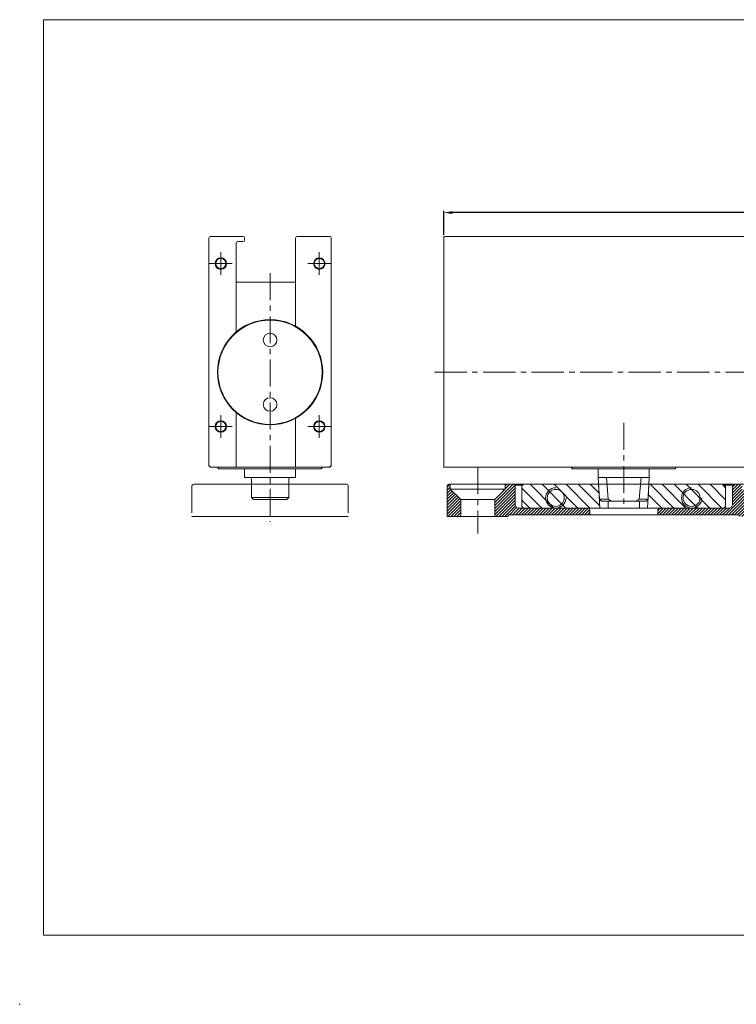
# Model space of a CAD drawing. Extents: x -2045 to 651, y 128 to 888.
# Tile 6 of 9: x -346 to -135, y 131 to 421. Entities that reach past the tile are written whole.
import ezdxf

# ---------------------------------------------------------------- set-up
doc = ezdxf.new("R2010")
doc.units = 0
doc.header["$LTSCALE"] = 0.5
doc.header["$MEASUREMENT"] = 0
doc.linetypes.add('CENTER', pattern=[50.8, 31.75, -6.35, 6.35, -6.35])
doc.linetypes.add('CENTER2', pattern=[28.575, 19.05, -3.175, 3.175, -3.175])
doc.layers.get('0').update_dxf_attribs({"linetype": 'CONTINUOUS'})
doc.layers.get('DEFPOINTS').update_dxf_attribs({"linetype": 'CONTINUOUS'})
doc.layers.add('\\M+5D6D0\\M+5D0C4\\M+5CFDF', color=1, linetype='CENTER', lineweight=15)
doc.layers.add('CENTER', color=3, linetype='CENTER2')
doc.layers.add('DIM', color=1, linetype='CONTINUOUS')
doc.styles.add('007', font='txt.shx', dxfattribs={"bigfont": 'chineset.shx'})
doc.dimstyles.new('A4', dxfattribs={"dimtxt": 2.5, "dimasz": 2.5, "dimexe": 0.5, "dimexo": 0.5, "dimgap": 0.5, "dimtad": 1, "dimdsep": 46, "dimtxsty": '007', "dimcen": 2.5, "dimclrd": 3, "dimclre": 3, "dimclrt": 3, "dimazin": 2, "dimtfac": 1, "dimtmove": 0, "dimatfit": 3, "dimfxl": 0, "dimtolj": 1, "dimtzin": 0, "dimlwd": -1, "dimlwe": -1, "dimarcsym": 0})

# ---------------------------------------------------------------- blocks, each defined once
blk = doc.blocks.new('*D23')
at = {"color": 3}
for p, q in [((-220.81, 357.93), (-220.81, 364.95)), ((-40.81, 364.45), (-218.31, 364.45)), ((-38.31, 357.93), (-38.31, 364.95))]:
    blk.add_line(p, q, dxfattribs=at)
for points in [[(-218.31, 364.87), (-218.31, 364.04), (-220.81, 364.45)], [(-40.81, 364.87), (-40.81, 364.04), (-38.31, 364.45)]]:
    blk.add_solid(points, dxfattribs=at)
at = {"layer": 'DEFPOINTS', "color": 0}
for p in [(-220.81, 364.45), (-220.81, 357.43), (-38.31, 357.43)]:
    blk.add_point(p, dxfattribs=at)
at = {"color": 3, "insert": (-128.17, 366.2), "char_height": 2.5, "attachment_point": 5, "style": '007'}
blk.add_mtext('\\A1;182.5', dxfattribs=at)

msp = doc.modelspace()

# ---------------------------------------------------------------- hatches: boundary and pattern name
at = {"lineweight": 15, "ltscale": 20}
h = msp.add_hatch(dxfattribs=at)
h.set_pattern_fill('ANSI31', color=256, scale=5, style=0)
h.set_pattern_definition([(45, (-3624.8513, 3400.73295), (-0.44194174, 0.44194174), [])])
h.paths.add_polyline_path([(-215.809, 279.929), (-218.909, 283.029), (-218.909, 284.429), (-219.309, 284.429, 0.4142136), (-219.809, 283.929), (-219.809, 274.929), (-215.809, 274.929)])
h.paths.add_polyline_path([(-199.809, 284.129), (-200.109, 284.429), (-202.709, 284.429), (-202.709, 283.029), (-205.809, 279.929), (-205.809, 274.929), (-201.809, 274.929), (-201.809, 275.429), (-177.809, 275.429), (-177.809, 276.929, 0.4142136), (-178.309, 277.429), (-199.309, 277.429, -0.4142136), (-199.809, 277.929)])
h.paths.add_polyline_path([(-157.309, 277.429, 0.4142136), (-157.809, 276.929), (-157.809, 275.429), (-133.809, 275.429), (-133.809, 274.929), (-129.809, 274.929), (-129.809, 279.929), (-132.909, 283.029), (-132.909, 284.429), (-135.509, 284.429), (-135.809, 284.129), (-135.809, 277.929, -0.4142136), (-136.309, 277.429)])
h.paths.add_polyline_path([(-115.809, 283.929, 0.4142136), (-116.309, 284.429), (-116.709, 284.429), (-116.709, 283.029), (-119.809, 279.929), (-119.809, 274.929), (-115.809, 274.929)])

# ---------------------------------------------------------------- linework, layer by layer
at = {"color": 0, "lineweight": 18}
for p, q in [((67.315, 421.264), (-338.685, 421.264)), ((-338.685, 151.612), (-338.685, 421.264)), ((67.315, 421.264), (-338.685, 421.264)), ((-338.685, 151.612), (-338.685, 421.264)), ((-279.45, 356.929), (-279.45, 356.429)), ((-279.45, 356.929), (-279.45, 356.429)), ((-264.45, 356.929), (-264.45, 330.822)), ((-264.45, 356.929), (-264.45, 330.822)), ((-281.95, 355.429), (-281.95, 329.272)), ((-281.95, 355.429), (-281.95, 329.272)), ((-264.45, 343.929), (-281.95, 343.929)), ((-264.45, 343.929), (-281.95, 343.929)), ((-289.45, 289.429), (-256.45, 289.429)), ((-289.45, 289.429), (-256.45, 289.429)), ((-287.45, 289.429), (-254.45, 289.429)), ((-287.45, 289.429), (-254.45, 289.429)), ((-287.3, 289.429), (-287.3, 289.229)), ((-287.3, 289.429), (-287.3, 289.229)), ((-287.3, 289.229), (-287, 288.929)), ((-287.3, 289.229), (-287, 288.929)), ((-287, 288.929), (-271.95, 288.929)), ((-287, 288.929), (-271.95, 288.929)), ((-256.9, 288.929), (-271.95, 288.929)), ((-256.9, 288.929), (-271.95, 288.929)), ((-256.9, 288.929), (-265.45, 288.929)), ((-256.9, 288.929), (-265.45, 288.929)), ((-256.6, 289.229), (-256.9, 288.929)), ((-256.6, 289.229), (-256.9, 288.929)), ((-220.809, 289.429), (-183.159, 289.429)), ((-220.809, 289.429), (-183.159, 289.429)), ((-183.159, 289.229), (-182.859, 288.929)), ((-183.159, 289.229), (-182.859, 288.929)), ((-182.859, 288.929), (-167.809, 288.929)), ((-175.309, 288.929), (-175.309, 286.429)), ((-175.309, 288.929), (-175.309, 286.429)), ((-152.759, 288.929), (-167.809, 288.929)), ((-152.459, 289.229), (-152.759, 288.929)), ((-152.459, 289.229), (-152.759, 288.929)), ((-38.309, 289.429), (-152.459, 289.429)), ((-152.459, 289.429), (-152.459, 289.229)), ((-38.309, 289.429), (-152.459, 289.429)), ((-152.459, 289.429), (-152.459, 289.229)), ((-338.685, 151.612), (67.315, 151.612)), ((-338.685, 151.612), (67.315, 151.612))]:
    msp.add_line(p, q, dxfattribs=at)
at = {"color": 0, "linetype": 'Continuous', "lineweight": 18}
for p, q in [((-289.95, 356.929), (-289.95, 289.929)), ((-289.95, 356.929), (-289.95, 289.929)), ((-253.95, 356.929), (-253.95, 289.929)), ((-253.95, 356.929), (-253.95, 289.929)), ((-220.809, 289.429), (-220.809, 357.429)), ((-220.809, 289.429), (-220.809, 357.429)), ((-264.45, 330.822), (-264.45, 345.429)), ((-264.45, 330.822), (-264.45, 345.429)), ((-281.95, 305.586), (-281.95, 289.429)), ((-281.95, 305.586), (-281.95, 289.429)), ((-264.45, 304.036), (-264.45, 289.429)), ((-264.45, 304.036), (-264.45, 289.429))]:
    msp.add_line(p, q, dxfattribs=at)
at = {"color": 0, "lineweight": 18, "ltscale": 20}
for p, q in [((-279.95, 357.429), (-289.45, 357.429)), ((-279.95, 357.429), (-289.45, 357.429)), ((-254.45, 357.429), (-263.95, 357.429)), ((-254.45, 357.429), (-263.95, 357.429)), ((-220.809, 357.429), (-38.309, 357.429)), ((-220.809, 357.429), (-38.309, 357.429)), ((-279.95, 355.929), (-281.45, 355.929)), ((-279.95, 355.929), (-281.45, 355.929)), ((-289.95, 289.929), (-289.45, 289.429)), ((-289.95, 289.929), (-289.45, 289.429)), ((-279.45, 288.929), (-279.45, 286.429)), ((-279.45, 288.929), (-279.45, 286.429)), ((-264.45, 288.929), (-264.45, 286.429)), ((-264.45, 288.929), (-264.45, 286.429)), ((-253.95, 289.929), (-254.45, 289.429)), ((-253.95, 289.929), (-254.45, 289.429)), ((-175.309, 288.929), (-175.309, 288.295)), ((-175.309, 288.929), (-175.309, 288.295)), ((-160.309, 288.929), (-160.309, 288.295)), ((-160.309, 288.929), (-160.309, 288.295)), ((-264.45, 286.429), (-279.45, 286.429)), ((-264.45, 286.429), (-279.45, 286.429)), ((-277.45, 280.529), (-277.45, 285.929)), ((-277.45, 280.529), (-277.45, 285.929)), ((-266.45, 280.529), (-266.45, 285.929)), ((-266.45, 280.529), (-266.45, 285.929)), ((-175.309, 286.429), (-160.309, 286.429)), ((-175.309, 286.429), (-174.972, 280.001)), ((-175.309, 286.429), (-160.309, 286.429)), ((-175.309, 286.429), (-174.972, 280.001)), ((-172.908, 286.429), (-172.396, 280.004)), ((-172.908, 286.429), (-172.396, 280.004)), ((-162.71, 286.429), (-163.223, 280.001)), ((-162.71, 286.429), (-163.223, 280.001)), ((-160.309, 286.429), (-160.646, 280.001)), ((-160.309, 286.429), (-160.646, 280.001)), ((-266.45, 280.529), (-277.45, 280.529)), ((-277.45, 280.529), (-276.85, 279.929)), ((-266.45, 280.529), (-277.45, 280.529)), ((-277.45, 280.529), (-276.85, 279.929)), ((-267.05, 279.929), (-276.85, 279.929)), ((-267.05, 279.929), (-276.85, 279.929)), ((-266.45, 280.529), (-267.05, 279.929)), ((-266.45, 280.529), (-267.05, 279.929)), ((-338.685, 276.456), (-338.685, 162.468)), ((-338.685, 276.456), (-338.685, 162.468))]:
    msp.add_line(p, q, dxfattribs=at)
at = {"color": 0, "linetype": 'CENTER', "lineweight": 18, "ltscale": 0.5}
for p, q in [((-256.6, 289.229), (-256.6, 289.429)), ((-256.6, 289.229), (-256.6, 289.429)), ((-183.159, 289.229), (-183.159, 289.429)), ((-183.159, 289.229), (-183.159, 289.429))]:
    msp.add_line(p, q, dxfattribs=at)
at = {"lineweight": 18, "ltscale": 20}
msp.add_line((-183.159, 289.429), (-152.459, 289.429), dxfattribs=at)
at = {"lineweight": 15, "ltscale": 20}
for p, q in [((-294.45, 284.429), (-249.45, 284.429)), ((-219.309, 284.429), (-167.809, 284.429)), ((-218.909, 284.429), (-218.909, 283.029)), ((-202.709, 284.429), (-202.709, 283.029)), ((-199.809, 284.129), (-200.109, 284.429)), ((-197.309, 284.429), (-197.809, 283.929)), ((-167.809, 284.429), (-197.309, 284.429)), ((-195.394, 284.429), (-188.394, 277.429)), ((-191.859, 284.429), (-184.859, 277.429)), ((-188.323, 284.429), (-181.323, 277.429)), ((-184.787, 284.429), (-177.787, 277.429)), ((-181.252, 284.429), (-174.98, 278.157)), ((-177.716, 284.429), (-175.176, 281.888)), ((-175.205, 284.434), (-174.838, 277.434)), ((-167.809, 284.429), (-116.309, 284.429)), ((-167.809, 284.429), (-138.309, 284.429)), ((-160.414, 284.429), (-160.781, 277.429)), ((-160.039, 284.429), (-153.039, 277.429)), ((-156.503, 284.429), (-149.503, 277.429)), ((-152.968, 284.429), (-145.968, 277.429)), ((-149.432, 284.429), (-142.432, 277.429)), ((-145.897, 284.429), (-138.897, 277.429)), ((-142.361, 284.429), (-137.809, 279.877)), ((-138.825, 284.429), (-137.809, 283.412)), ((-138.309, 284.429), (-137.809, 283.929)), ((-135.809, 284.129), (-135.509, 284.429)), ((-219.809, 283.929), (-219.809, 274.929)), ((-218.909, 283.029), (-215.809, 279.929)), ((-218.909, 283.029), (-202.709, 283.029)), ((-202.709, 283.029), (-205.809, 279.929)), ((-199.809, 284.129), (-197.609, 284.129)), ((-199.809, 284.129), (-199.809, 278.429)), ((-197.809, 283.929), (-197.809, 277.929)), ((-197.809, 283.308), (-191.93, 277.429)), ((-160.472, 281.326), (-156.574, 277.429)), ((-135.809, 284.129), (-138.009, 284.129)), ((-137.809, 283.929), (-137.809, 277.929)), ((-135.809, 284.129), (-135.809, 278.327)), ((-215.809, 279.929), (-205.809, 279.929)), ((-215.809, 279.929), (-215.809, 274.929)), ((-205.809, 279.929), (-205.809, 274.929)), ((-197.809, 279.773), (-195.465, 277.429)), ((-174.972, 280.001), (-174.4, 279.429)), ((-172.395, 280.001), (-174.972, 280.001)), ((-174.972, 280.001), (-174.4, 279.429)), ((-172.395, 280.001), (-174.972, 280.001)), ((-174.401, 279.429), (-161.218, 279.429)), ((-174.401, 279.429), (-161.218, 279.429)), ((-172.395, 280.001), (-171.434, 279.429)), ((-172.395, 280.001), (-171.434, 279.429)), ((-163.223, 280.001), (-164.184, 279.429)), ((-163.223, 280.001), (-164.184, 279.429)), ((-163.223, 280.001), (-160.646, 280.001)), ((-163.223, 280.001), (-160.646, 280.001)), ((-160.646, 280.001), (-161.218, 279.429)), ((-160.646, 280.001), (-161.218, 279.429)), ((-198.809, 277.429), (-178.309, 277.429)), ((-197.309, 277.429), (-197.809, 277.929)), ((-167.809, 277.429), (-197.309, 277.429)), ((-178.309, 277.429), (-157.334, 277.429)), ((-177.809, 275.429), (-177.809, 276.929)), ((-167.809, 277.429), (-138.309, 277.429)), ((-157.809, 275.429), (-157.809, 276.929)), ((-157.309, 277.429), (-136.707, 277.429)), ((-138.309, 277.429), (-137.809, 277.929)), ((-294.95, 274.929), (-248.95, 274.929)), ((-201.809, 274.929), (-219.809, 274.929)), ((-201.809, 275.429), (-201.809, 274.929)), ((-201.809, 275.429), (-133.809, 275.429))]:
    msp.add_line(p, q, dxfattribs=at)
at = {"color": 0, "lineweight": 18, "ltscale": 20}
for centre, radius in [((-286.45, 349.429), 1.7), ((-286.45, 349.429), 1.7), ((-286.45, 349.429), 1.5), ((-286.45, 349.429), 1.5), ((-257.45, 349.429), 1.7), ((-257.45, 349.429), 1.7), ((-257.45, 349.429), 1.5), ((-257.45, 349.429), 1.5), ((-271.95, 317.429), 15.5), ((-271.95, 317.429), 15.5), ((-271.95, 317.429), 15.35), ((-271.95, 317.429), 15.35), ((-271.95, 326.929), 2), ((-271.95, 307.929), 2), ((-286.45, 301.429), 1.7), ((-286.45, 301.429), 1.7), ((-286.45, 301.429), 1.5), ((-286.45, 301.429), 1.5), ((-257.45, 301.429), 1.7), ((-257.45, 301.429), 1.7), ((-257.45, 301.429), 1.5), ((-257.45, 301.429), 1.5)]:
    msp.add_circle(centre, radius, dxfattribs=at)
at = {"lineweight": 15, "ltscale": 20}
for centre in [(-187.809, 280.429), (-147.809, 280.429)]:
    msp.add_circle(centre, 2.5, dxfattribs=at)
at = {"color": 0, "lineweight": 18}
for centre, start, end in [((-289.45, 356.929), 90, 180), ((-289.45, 356.929), 90, 180), ((-263.95, 356.929), 90, 180), ((-263.95, 356.929), 90, 180), ((-254.45, 356.929), 0, 90), ((-254.45, 356.929), 0, 90), ((-281.45, 355.429), 90, 180), ((-281.45, 355.429), 90, 180), ((-289.45, 289.929), 180, 270), ((-289.45, 289.929), 180, 270), ((-254.45, 289.929), 270, 0), ((-254.45, 289.929), 270, 0)]:
    msp.add_arc(centre, 0.5, start, end, dxfattribs=at)
at = {"color": 0, "lineweight": 18, "ltscale": 20}
for centre, start, end in [((-279.95, 356.929), 0, 90), ((-279.95, 356.929), 0, 90), ((-279.95, 356.429), 270, 0), ((-279.95, 356.429), 270, 0), ((-277.95, 285.929), 0, 90), ((-277.95, 285.929), 0, 90), ((-265.95, 285.929), 90, 180), ((-265.95, 285.929), 90, 180)]:
    msp.add_arc(centre, 0.5, start, end, dxfattribs=at)
at = {"lineweight": 18, "ltscale": 0.5}
msp.add_arc((-294.45, 283.929), 0.5, 90, 180, dxfattribs=at)
at = {"lineweight": 15, "ltscale": 20}
for centre, radius, start, end in [((-249.45, 283.929), 0.5, 0, 90), ((-219.309, 283.929), 0.5, 90, 180), ((-187.809, 280.429), 3, 90, 0), ((-147.809, 280.429), 3, 90, 0), ((-198.809, 278.429), 1, 180, 270), ((-136.809, 278.429), 1, 270, 0), ((-178.309, 276.929), 0.5, 0, 90), ((-157.309, 276.929), 0.5, 90, 180)]:
    msp.add_arc(centre, radius, start, end, dxfattribs=at)
for points in [[(-172.395, 277.429), (-172.408, 278.095), (-172.421, 278.762), (-172.435, 279.429)], [(-163.223, 277.429), (-163.21, 278.095), (-163.197, 278.762), (-163.184, 279.429)]]:
    msp.add_open_spline(points, degree=3, dxfattribs=at)
at = {"color": 0, "lineweight": 18}
msp.add_point((-345.685, 131.264), dxfattribs=at)
msp.add_point((-345.685, 131.264), dxfattribs=at)
at = {"layer": '\\M+5D6D0\\M+5D0C4\\M+5CFDF', "ltscale": 0.5}
msp.add_line((-210.809, 289.429), (-210.809, 269.929), dxfattribs=at)
at = {"layer": 'CENTER', "color": 0, "linetype": 'CENTER', "lineweight": 18, "ltscale": 0.5}
for p, q in [((-286.45, 352.773), (-286.45, 346.085)), ((-286.45, 352.773), (-286.45, 346.085)), ((-257.45, 352.773), (-257.45, 346.085)), ((-257.45, 352.773), (-257.45, 346.085)), ((-289.794, 349.429), (-283.106, 349.429)), ((-289.794, 349.429), (-283.106, 349.429)), ((-260.794, 349.429), (-254.106, 349.429)), ((-260.794, 349.429), (-254.106, 349.429)), ((-271.95, 346.586), (-271.95, 273.327)), ((-271.95, 346.586), (-271.95, 274.768)), ((-286.45, 304.773), (-286.45, 298.085)), ((-286.45, 304.773), (-286.45, 298.085)), ((-257.45, 304.773), (-257.45, 298.085)), ((-257.45, 304.773), (-257.45, 298.085)), ((-167.809, 302.512), (-167.809, 277.538)), ((-289.794, 301.429), (-283.106, 301.429)), ((-289.794, 301.429), (-283.106, 301.429)), ((-260.794, 301.429), (-254.106, 301.429)), ((-260.794, 301.429), (-254.106, 301.429)), ((-294.95, 283.929), (-294.95, 274.929)), ((-248.95, 283.929), (-248.95, 274.929))]:
    msp.add_line(p, q, dxfattribs=at)
at = {"layer": 'CENTER', "color": 0, "linetype": 'CENTER2', "lineweight": 18}
msp.add_line((-223.528, 317.429), (-31.398, 317.429), dxfattribs=at)
msp.add_line((-223.528, 317.429), (-31.398, 317.429), dxfattribs=at)
at = {"layer": 'DIM', "color": 0, "lineweight": 18}
msp.add_line((-160.309, 288.929), (-160.309, 286.429), dxfattribs=at)
msp.add_line((-160.309, 288.929), (-160.309, 286.429), dxfattribs=at)

# ---------------------------------------------------------------- dimensions: what is measured, and where the dimension line sits
dim = msp.add_linear_dim(base=(-220.809, 364.455), p1=(-38.309, 357.429), p2=(-220.809, 357.429), angle=180, dimstyle='A4')
dim.commit()
dim.dimension.update_dxf_attribs({"geometry": '*D23', "text_midpoint": (-128.174, 364.455), "dimtype": 160})

doc.saveas('drawing.dxf')
